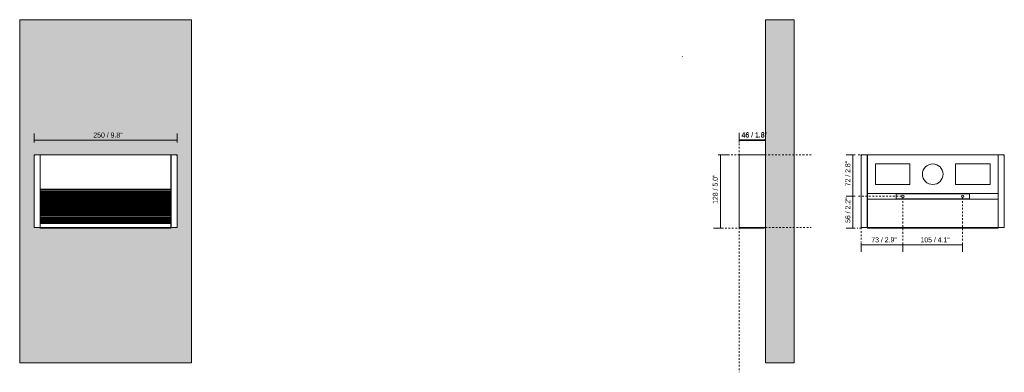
# Model space of a CAD drawing. Header units: millimetres. Extents: x -6729 to -5010, y -16 to 6775.
# Tile 1 of 3: x -6729 to -5010, y -16 to 600. Entities that reach past the tile are written whole.
import ezdxf

# ---------------------------------------------------------------- set-up
doc = ezdxf.new("R2010")
doc.units = ezdxf.units.MM
doc.linetypes.add('Dash', pattern=[6, 3, -3])
doc.layers.add('A-ANNO-DIMS', color=7, linetype='Continuous', lineweight=9, true_color=0x5b5b5b)
for name, color, linetype, lineweight in [('A-ANNO-DIMS-4', 7, 'Continuous', 9), ('A-DETL-GENF', 7, 'Continuous', 9), ('A-WALL', 7, 'Continuous', 9), ('E-LITE-EQPM', 7, 'Continuous', 20)]:
    doc.layers.add(name, color=color, linetype=linetype, lineweight=lineweight)
doc.styles.add('Arial Narrow', font='ARIALN.TTF', dxfattribs={"height": 8.8})
doc.dimstyles.new('FARO_-_2_2mm_Arial_Narrow_mm_Inch_Left', dxfattribs={"dimscale": 304.8, "dimtxt": 9.006193, "dimasz": 0, "dimexe": 0.03937, "dimexo": 0.0625, "dimgap": 0.006562, "dimtad": 1, "dimdec": 0, "dimzin": 0, "dimdsep": 46, "dimtxsty": 'Arial Narrow', "dimblk1": 'NONE', "dimblk2": 'NONE', "dimsah": 1, "dimcen": 0.09, "dimadec": 0, "dimazin": 0, "dimtfac": 1, "dimtdec": 4, "dimtix": 1, "dimtmove": 0, "dimatfit": 3, "dimfxl": 0.013123, "dimfxlon": 1, "dimtvp": 1, "dimtolj": 1, "dimtzin": 0, "dimarcsym": 2})
doc.dimstyles.new('FARO_-_2_2mm_Arial_Narrow_mm_Inch_Right', dxfattribs={"dimscale": 304.8, "dimtxt": 9.006193, "dimasz": 0, "dimexe": 0.03937, "dimexo": 0.0625, "dimgap": 0.006562, "dimtad": 1, "dimdec": 0, "dimzin": 0, "dimdsep": 46, "dimtxsty": 'Arial Narrow', "dimblk1": 'NONE', "dimblk2": 'NONE', "dimsah": 1, "dimcen": 0.09, "dimadec": 0, "dimazin": 0, "dimtfac": 1, "dimtdec": 4, "dimtix": 1, "dimtmove": 0, "dimatfit": 3, "dimfxl": 0.013123, "dimfxlon": 1, "dimtvp": 1, "dimtolj": 1, "dimtzin": 0, "dimarcsym": 2})

# ---------------------------------------------------------------- blocks, each defined once
blk = doc.blocks.new('70908 - 70908 GRADA-2 LED Dark grey wall lamp-519969-Alzado_PDF')
at = {"layer": 'E-LITE-EQPM'}
for p, q in [((-6694, 363.6), (-6704.5, 363.6)), ((-6704.5, 363.6), (-6704.5, 236.6)), ((-6694, 363.6), (-6694, 362.6)), ((-6694, 362.6), (-6694, 236.6)), ((-6465.5, 363.6), (-6693.5, 363.6)), ((-6693.5, 362.6), (-6693.5, 363.6)), ((-6693.5, 304), (-6693.5, 362.6)), ((-6465.5, 363.6), (-6465.5, 362.6)), ((-6465, 363.1), (-6465.5, 363.1)), ((-6465.5, 362.6), (-6465.5, 304)), ((-6454.5, 363.6), (-6465, 363.6)), ((-6465, 362.6), (-6465, 363.6)), ((-6465, 236.6), (-6465, 362.6)), ((-6454.5, 236.6), (-6454.5, 363.6)), ((-6693.5, 302.5), (-6693.5, 304)), ((-6465.5, 304), (-6693.5, 304)), ((-6693.5, 300.4), (-6693.5, 302.5)), ((-6693.5, 302.5), (-6465.5, 302.5)), ((-6693.5, 299.9), (-6693.5, 300.4)), ((-6693.5, 300.4), (-6465.5, 300.4)), ((-6693.5, 299.8), (-6693.5, 299.9)), ((-6693.5, 299.9), (-6465.5, 299.9)), ((-6693.5, 298), (-6693.5, 299.8)), ((-6693.5, 299.8), (-6465.5, 299.8)), ((-6693.5, 297.6), (-6693.5, 298)), ((-6693.5, 298), (-6465.5, 298)), ((-6693.5, 297.4), (-6693.5, 297.6)), ((-6693.5, 297.6), (-6465.5, 297.6)), ((-6693.5, 295.6), (-6693.5, 297.4)), ((-6693.5, 297.4), (-6465.5, 297.4)), ((-6693.5, 295.2), (-6693.5, 295.6)), ((-6693.5, 295.6), (-6465.5, 295.6)), ((-6693.5, 295), (-6693.5, 295.2)), ((-6693.5, 295.2), (-6465.5, 295.2)), ((-6693.5, 293.3), (-6693.5, 295)), ((-6693.5, 295), (-6465.5, 295)), ((-6693.5, 292.8), (-6693.5, 293.3)), ((-6693.5, 293.3), (-6465.5, 293.3)), ((-6693.5, 292.6), (-6693.5, 292.8)), ((-6693.5, 292.8), (-6465.5, 292.8)), ((-6693.5, 290.9), (-6693.5, 292.6)), ((-6693.5, 292.6), (-6465.5, 292.6)), ((-6465.5, 304), (-6465.5, 303.5)), ((-6465.5, 244.5), (-6465.5, 303.5)), ((-6693.5, 290.4), (-6693.5, 290.9)), ((-6693.5, 290.9), (-6465.5, 290.9)), ((-6693.5, 290.2), (-6693.5, 290.4)), ((-6693.5, 290.4), (-6465.5, 290.4)), ((-6693.5, 288.5), (-6693.5, 290.2)), ((-6693.5, 290.2), (-6465.5, 290.2)), ((-6693.5, 288), (-6693.5, 288.5)), ((-6693.5, 288.5), (-6465.5, 288.5)), ((-6693.5, 287.9), (-6693.5, 288)), ((-6693.5, 288), (-6465.5, 288)), ((-6693.5, 286.1), (-6693.5, 287.9)), ((-6693.5, 287.9), (-6465.5, 287.9)), ((-6693.5, 285.6), (-6693.5, 286.1)), ((-6693.5, 286.1), (-6465.5, 286.1)), ((-6693.5, 285.5), (-6693.5, 285.6)), ((-6693.5, 285.6), (-6465.5, 285.6)), ((-6693.5, 283.7), (-6693.5, 285.5)), ((-6693.5, 285.5), (-6465.5, 285.5)), ((-6693.5, 283.3), (-6693.5, 283.7)), ((-6693.5, 283.7), (-6465.5, 283.7)), ((-6693.5, 283.1), (-6693.5, 283.3)), ((-6693.5, 283.3), (-6465.5, 283.3)), ((-6693.5, 281.4), (-6693.5, 283.1)), ((-6693.5, 283.1), (-6465.5, 283.1)), ((-6693.5, 280.9), (-6693.5, 281.4)), ((-6693.5, 281.4), (-6465.5, 281.4)), ((-6693.5, 280.7), (-6693.5, 280.9)), ((-6693.5, 280.9), (-6465.5, 280.9)), ((-6693.5, 279), (-6693.5, 280.7)), ((-6693.5, 280.7), (-6465.5, 280.7)), ((-6693.5, 278.5), (-6693.5, 279)), ((-6693.5, 279), (-6465.5, 279)), ((-6693.5, 278.3), (-6693.5, 278.5)), ((-6693.5, 278.5), (-6465.5, 278.5)), ((-6693.5, 276.6), (-6693.5, 278.3)), ((-6693.5, 278.3), (-6465.5, 278.3)), ((-6693.5, 276.1), (-6693.5, 276.6)), ((-6693.5, 276.6), (-6465.5, 276.6)), ((-6693.5, 275.9), (-6693.5, 276.1)), ((-6693.5, 276.1), (-6465.5, 276.1)), ((-6693.5, 274.2), (-6693.5, 275.9)), ((-6693.5, 275.9), (-6465.5, 275.9)), ((-6693.5, 273.7), (-6693.5, 274.2)), ((-6693.5, 274.2), (-6465.5, 274.2)), ((-6693.5, 273.6), (-6693.5, 273.7)), ((-6693.5, 273.7), (-6465.5, 273.7)), ((-6693.5, 271.8), (-6693.5, 273.6)), ((-6693.5, 273.6), (-6465.5, 273.6)), ((-6693.5, 271.4), (-6693.5, 271.8)), ((-6693.5, 271.8), (-6465.5, 271.8)), ((-6693.5, 271.2), (-6693.5, 271.4)), ((-6693.5, 271.4), (-6465.5, 271.4)), ((-6693.5, 269.4), (-6693.5, 271.2)), ((-6693.5, 271.2), (-6465.5, 271.2)), ((-6693.5, 269), (-6693.5, 269.4)), ((-6693.5, 269.4), (-6465.5, 269.4)), ((-6693.5, 268.8), (-6693.5, 269)), ((-6693.5, 269), (-6465.5, 269)), ((-6693.5, 267.1), (-6693.5, 268.8)), ((-6693.5, 268.8), (-6465.5, 268.8)), ((-6693.5, 266.6), (-6693.5, 267.1)), ((-6693.5, 267.1), (-6465.5, 267.1)), ((-6693.5, 266.4), (-6693.5, 266.6)), ((-6693.5, 266.6), (-6465.5, 266.6)), ((-6693.5, 264.7), (-6693.5, 266.4)), ((-6693.5, 266.4), (-6465.5, 266.4)), ((-6693.5, 264.2), (-6693.5, 264.7)), ((-6693.5, 264.7), (-6465.5, 264.7)), ((-6693.5, 264), (-6693.5, 264.2)), ((-6693.5, 264.2), (-6465.5, 264.2)), ((-6693.5, 262.3), (-6693.5, 264)), ((-6693.5, 264), (-6465.5, 264)), ((-6693.5, 261.8), (-6693.5, 262.3)), ((-6693.5, 262.3), (-6465.5, 262.3)), ((-6693.5, 261.6), (-6693.5, 261.8)), ((-6693.5, 261.8), (-6465.5, 261.8)), ((-6693.5, 259.9), (-6693.5, 261.6)), ((-6693.5, 261.6), (-6465.5, 261.6)), ((-6693.5, 259.4), (-6693.5, 259.9)), ((-6693.5, 259.9), (-6465.5, 259.9)), ((-6693.5, 259.3), (-6693.5, 259.4)), ((-6693.5, 259.4), (-6465.5, 259.4)), ((-6693.5, 257.5), (-6693.5, 259.3)), ((-6693.5, 259.3), (-6465.5, 259.3)), ((-6693.5, 257.1), (-6693.5, 257.5)), ((-6693.5, 257.5), (-6465.5, 257.5)), ((-6693.5, 256.9), (-6693.5, 257.1)), ((-6693.5, 257.1), (-6465.5, 257.1)), ((-6693.5, 255.1), (-6693.5, 256.9)), ((-6693.5, 256.9), (-6465.5, 256.9)), ((-6693.5, 254.7), (-6693.5, 255.1)), ((-6693.5, 255.1), (-6465.5, 255.1)), ((-6693.5, 254.5), (-6693.5, 254.7)), ((-6693.5, 254.7), (-6465.5, 254.7)), ((-6693.5, 252.8), (-6693.5, 254.5)), ((-6693.5, 254.5), (-6465.5, 254.5)), ((-6693.5, 252.3), (-6693.5, 252.8)), ((-6693.5, 252.8), (-6465.5, 252.8)), ((-6693.5, 252.1), (-6693.5, 252.3)), ((-6693.5, 252.3), (-6465.5, 252.3)), ((-6693.5, 250.4), (-6693.5, 252.1)), ((-6693.5, 252.1), (-6465.5, 252.1)), ((-6693.5, 249.9), (-6693.5, 250.4)), ((-6693.5, 250.4), (-6465.5, 250.4)), ((-6693.5, 249.7), (-6693.5, 249.9)), ((-6693.5, 249.9), (-6465.5, 249.9)), ((-6693.5, 248), (-6693.5, 249.7)), ((-6693.5, 249.7), (-6465.5, 249.7)), ((-6693.5, 247.5), (-6693.5, 248)), ((-6693.5, 248), (-6465.5, 248)), ((-6693.5, 247.4), (-6693.5, 247.5)), ((-6693.5, 247.5), (-6465.5, 247.5)), ((-6693.5, 245.6), (-6693.5, 247.4)), ((-6693.5, 247.4), (-6465.5, 247.4)), ((-6693.5, 245.1), (-6693.5, 245.6)), ((-6693.5, 245.6), (-6465.5, 245.6)), ((-6693.5, 245), (-6693.5, 245.1)), ((-6693.5, 245.1), (-6465.5, 245.1)), ((-6693.5, 243.8), (-6693.5, 245)), ((-6693.5, 245), (-6465.5, 245)), ((-6693.5, 239.6), (-6693.5, 243.8)), ((-6693.5, 243.8), (-6465.5, 243.8)), ((-6465.5, 244.5), (-6465.5, 243.8)), ((-6465.5, 243.8), (-6465.5, 239.6)), ((-6703.5, 236.6), (-6704.5, 236.6)), ((-6703.5, 236.6), (-6694, 236.6)), ((-6693.5, 236.6), (-6693.5, 239.6)), ((-6693.5, 235.6), (-6693.5, 236.6)), ((-6693.5, 236.6), (-6465.5, 236.6)), ((-6693.5, 235.6), (-6465.5, 235.6)), ((-6465.5, 239.6), (-6465.5, 236.6)), ((-6465, 237.1), (-6465.5, 237.1)), ((-6465.5, 236.6), (-6465.5, 235.6)), ((-6465, 236.6), (-6455.5, 236.6)), ((-6454.5, 236.6), (-6455.5, 236.6))]:
    blk.add_line(p, q, dxfattribs=at)
for points, knots in [([(-6704.5, 363.6), (-6704.5, 363.6), (-6704.5, 363.6), (-6704.4, 363.5), (-6704.3, 363.4), (-6704.2, 363.3), (-6704.1, 363.2), (-6703.9, 363), (-6703.7, 362.8), (-6703.6, 362.6), (-6703.5, 362.6)], [0, 0, 0, 0, 0.083333, 0.208333, 0.291667, 0.416667, 0.541667, 0.666667, 0.833333, 1, 1, 1, 1]), ([(-6455.5, 362.6), (-6455.4, 362.6), (-6455.3, 362.8), (-6455.1, 363), (-6454.9, 363.1), (-6454.8, 363.3), (-6454.7, 363.4), (-6454.6, 363.5), (-6454.5, 363.5), (-6454.5, 363.6), (-6454.5, 363.6)], [0, 0, 0, 0, 0.166667, 0.291667, 0.416667, 0.541667, 0.645833, 0.75, 0.875, 1, 1, 1, 1])]:
    blk.add_open_spline(points, degree=3, knots=knots, dxfattribs=at)
blk = doc.blocks.new('70908 - 70908 GRADA-2 LED Dark grey wall lamp-519969-Lateral_PDF')
at = {"layer": 'E-LITE-EQPM'}
for p, q in [((-3315, 362.6), (-3315, 236.6)), ((-3270, 363.6), (-3314, 363.6)), ((-3314, 236.6), (-3315, 236.6)), ((-3314, 236.6), (-3270, 236.6)), ((-3312.5, 236.6), (-3312.5, 235.6)), ((-3312.5, 235.6), (-3271.5, 235.6)), ((-3271.5, 235.6), (-3271.5, 236.6)), ((-3269, 236.6), (-3270, 236.6))]:
    blk.add_line(p, q, dxfattribs=at)
for centre, radius, start, end in [((-3314, 362.6), 0.992, 120, 124.7532), ((-3269.9, 362.6), 0.981, 55.6032, 60)]:
    blk.add_arc(centre, radius, start, end, dxfattribs=at)
for points, knots in [([(-3315, 362.6), (-3315, 362.6), (-3315, 362.8), (-3314.9, 363), (-3314.8, 363.1), (-3314.7, 363.3), (-3314.6, 363.4), (-3314.4, 363.5), (-3314.2, 363.5), (-3314.1, 363.6), (-3314, 363.6)], [0, 0, 0, 0, 0.166667, 0.291667, 0.416667, 0.541667, 0.645833, 0.75, 0.875, 1, 1, 1, 1]), ([(-3270, 363.6), (-3269.9, 363.6), (-3269.8, 363.6), (-3269.6, 363.5), (-3269.4, 363.4), (-3269.3, 363.3), (-3269.2, 363.2), (-3269, 363), (-3269, 362.8), (-3269, 362.6), (-3269, 362.6)], [0, 0, 0, 0, 0.083333, 0.208333, 0.291667, 0.416667, 0.541667, 0.666667, 0.833333, 1, 1, 1, 1])]:
    blk.add_open_spline(points, degree=3, knots=knots, dxfattribs=at)
blk = doc.blocks.new('70908 - 70908 GRADA-2 LED Dark grey wall lamp-519969-Alzado_PDF Fixing')
at = {"layer": 'E-LITE-EQPM', "color": 253, "lineweight": 9, "true_color": 0xaaaaaa}
for p, q in [((6465, 363.6), (6454.5, 363.6)), ((6454.5, 363.6), (6454.5, 236.6)), ((6465, 363.6), (6465, 362.6)), ((6465.5, 363.1), (6465, 363.1)), ((6465, 362.6), (6465, 236.6)), ((6693.5, 363.6), (6465.5, 363.6)), ((6465.5, 362.6), (6465.5, 363.6)), ((6465.5, 296.2), (6465.5, 362.6)), ((6693.5, 363.6), (6693.5, 362.6)), ((6693.5, 362.6), (6693.5, 296.2)), ((6704.5, 363.6), (6694, 363.6)), ((6694, 362.6), (6694, 363.6)), ((6694, 236.6), (6694, 362.6)), ((6704.5, 236.6), (6704.5, 363.6)), ((6479.5, 347.9), (6539.5, 347.9)), ((6479.5, 311.9), (6479.5, 347.9)), ((6539.5, 347.9), (6539.5, 311.9)), ((6619.5, 311.9), (6619.5, 347.9)), ((6619.5, 347.9), (6679.5, 347.9)), ((6679.5, 347.9), (6679.5, 311.9)), ((6539.5, 311.9), (6479.5, 311.9)), ((6679.5, 311.9), (6619.5, 311.9)), ((6465.5, 296.2), (6693.5, 296.2)), ((6465.5, 296.2), (6465.5, 286.4)), ((6693.5, 296.2), (6693.5, 286.4)), ((6465.5, 236.6), (6465.5, 286.4)), ((6693.5, 286.4), (6465.5, 286.4)), ((6693.5, 286.4), (6693.5, 236.6)), ((6455.5, 236.6), (6454.5, 236.6)), ((6465, 236.6), (6455.5, 236.6)), ((6465.5, 237.1), (6465, 237.1)), ((6465.5, 235.6), (6465.5, 236.6)), ((6693.5, 236.6), (6465.5, 236.6)), ((6693.5, 235.6), (6465.5, 235.6)), ((6693.5, 236.6), (6693.5, 235.6)), ((6703.5, 236.6), (6694, 236.6)), ((6704.5, 236.6), (6703.5, 236.6))]:
    blk.add_line(p, q, dxfattribs=at)
for points, knots in [([(6454.5, 363.6), (6454.5, 363.6), (6454.5, 363.6), (6454.6, 363.5), (6454.6, 363.4), (6454.8, 363.3), (6454.9, 363.2), (6455.1, 363), (6455.3, 362.8), (6455.4, 362.6), (6455.5, 362.6)], [0, 0, 0, 0, 0.083333, 0.208333, 0.291667, 0.416667, 0.541667, 0.666667, 0.833333, 1, 1, 1, 1]), ([(6703.5, 362.6), (6703.6, 362.6), (6703.7, 362.8), (6703.9, 363), (6704, 363.1), (6704.2, 363.3), (6704.3, 363.4), (6704.4, 363.5), (6704.5, 363.5), (6704.5, 363.6), (6704.5, 363.6)], [0, 0, 0, 0, 0.166667, 0.291667, 0.416667, 0.541667, 0.645833, 0.75, 0.875, 1, 1, 1, 1])]:
    blk.add_open_spline(points, degree=3, knots=knots, dxfattribs=at)
blk = doc.blocks.new('DIMBLOCK1-Alzado_PDF')
at = {"layer": 'A-ANNO-DIMS-4', "color": 251, "true_color": 0x5b5b5b, "transparency": 16777216}
for p, q in [((-6704.5, 385.3), (-6704.5, 401.3)), ((-6454.5, 385.3), (-6454.5, 401.3)), ((-6704.5, 389.3), (-6454.5, 389.3)), ((-6704.5, 389.3), (-6704.5, 385.3)), ((-6454.5, 389.3), (-6454.5, 385.3))]:
    blk.add_line(p, q, dxfattribs=at)
at = {"layer": 'A-ANNO-DIMS-4', "color": 0, "transparency": 16777216, "insert": (-6600.9, 402.7), "char_height": 8.8, "width": 51.464, "attachment_point": 1, "line_spacing_factor": 0.974696, "style": 'Arial Narrow'}
blk.add_mtext('250 / 9.8"', dxfattribs=at)
blk = doc.blocks.new('_None')
blk = doc.blocks.new('DIMBLOCK3-Lateral_PDF')
at = {"layer": 'A-ANNO-DIMS-4', "color": 251, "true_color": 0x5b5b5b, "transparency": 16777216}
for p, q in [((-5473.1, 386), (-5473.1, 402)), ((-5427.1, 389.7), (-5427.1, 402)), ((-5473.1, 390), (-5427.1, 390)), ((-5473.1, 390), (-5473.1, 386)), ((-5427.1, 390), (-5427.1, 386))]:
    blk.add_line(p, q, dxfattribs=at)
at = {"layer": 'A-ANNO-DIMS-4', "color": 0, "transparency": 16777216, "insert": (-5468.8, 403.4), "char_height": 8.8, "width": 44.774, "attachment_point": 1, "line_spacing_factor": 0.974696, "style": 'Arial Narrow'}
blk.add_mtext('46 / 1.8"', dxfattribs=at)
blk = doc.blocks.new('DIMBLOCK4-Lateral_PDF')
at = {"layer": 'A-ANNO-DIMS-4', "color": 251, "true_color": 0x5b5b5b, "transparency": 16777216}
for p, q in [((-5505.8, 363.6), (-5509.8, 363.6)), ((-5506, 363.6), (-5493.8, 363.6)), ((-5505.8, 363.6), (-5505.8, 235.6)), ((-5501.8, 235.6), (-5517.8, 235.6)), ((-5505.8, 235.6), (-5501.8, 235.6))]:
    blk.add_line(p, q, dxfattribs=at)
at = {"layer": 'A-ANNO-DIMS-4', "color": 0, "transparency": 16777216, "insert": (-5519.1, 278.1), "char_height": 8.8, "width": 51.464, "attachment_point": 1, "rotation": 90, "line_spacing_factor": 0.974696, "style": 'Arial Narrow'}
blk.add_mtext('128 / 5.0"', dxfattribs=at)
blk = doc.blocks.new('DIMBLOCK5-Lateral_PDF')
at = {"layer": 'A-ANNO-DIMS-4', "color": 251, "true_color": 0x5b5b5b, "transparency": 16777216}
for p, q in [((-5473.1, 385.1), (-5473.1, 401.1)), ((-5427.1, 389.1), (-5473.1, 389.1)), ((-5473.1, 389.1), (-5473.1, 385.1)), ((-5427.1, 389.1), (-5427.1, 393.1)), ((-5427.1, 389.4), (-5427.1, 377.1))]:
    blk.add_line(p, q, dxfattribs=at)
at = {"layer": 'A-ANNO-DIMS-4', "color": 0, "transparency": 16777216, "insert": (-5468.8, 402.5), "char_height": 8.8, "width": 44.774, "attachment_point": 1, "line_spacing_factor": 0.974696, "style": 'Arial Narrow'}
blk.add_mtext('46 / 1.8"', dxfattribs=at)
blk = doc.blocks.new('DIMBLOCK6-Alzado_PDF Fixing')
at = {"layer": 'A-ANNO-DIMS-4', "color": 251, "true_color": 0x5b5b5b, "transparency": 16777216}
for p, q in [((-5270.3, 363.6), (-5286.3, 363.6)), ((-5274.3, 363.6), (-5274.3, 291.3)), ((-5274.3, 363.6), (-5270.3, 363.6)), ((-5270.3, 291.3), (-5286.3, 291.3)), ((-5274.3, 291.3), (-5270.3, 291.3))]:
    blk.add_line(p, q, dxfattribs=at)
at = {"layer": 'A-ANNO-DIMS-4', "color": 0, "transparency": 16777216, "insert": (-5287.7, 308.8), "char_height": 8.8, "width": 44.774, "attachment_point": 1, "rotation": 90, "line_spacing_factor": 0.974696, "style": 'Arial Narrow'}
blk.add_mtext('72 / 2.8"', dxfattribs=at)
blk = doc.blocks.new('DIMBLOCK7-Alzado_PDF Fixing')
at = {"layer": 'A-ANNO-DIMS-4', "color": 251, "true_color": 0x5b5b5b, "transparency": 16777216}
for p, q in [((-5270.3, 291.3), (-5286.3, 291.3)), ((-5274.3, 291.3), (-5274.3, 235.6)), ((-5274.3, 291.3), (-5270.3, 291.3)), ((-5270.3, 235.6), (-5286.3, 235.6)), ((-5274.3, 235.6), (-5270.3, 235.6))]:
    blk.add_line(p, q, dxfattribs=at)
at = {"layer": 'A-ANNO-DIMS-4', "color": 0, "transparency": 16777216, "insert": (-5287.7, 244.8), "char_height": 8.8, "width": 44.774, "attachment_point": 1, "rotation": 90, "line_spacing_factor": 0.974696, "style": 'Arial Narrow'}
blk.add_mtext('56 / 2.2"', dxfattribs=at)
blk = doc.blocks.new('DIMBLOCK8-Alzado_PDF Fixing')
at = {"layer": 'A-ANNO-DIMS-4', "color": 251, "true_color": 0x5b5b5b, "transparency": 16777216}
for p, q in [((-5259.9, 210.4), (-5259.9, 194.4)), ((-5259.9, 206.4), (-5259.9, 210.4)), ((-5259.9, 206.4), (-5187.2, 206.4)), ((-5187.2, 210.4), (-5187.2, 194.4)), ((-5187.2, 206.4), (-5187.2, 210.4))]:
    blk.add_line(p, q, dxfattribs=at)
at = {"layer": 'A-ANNO-DIMS-4', "color": 0, "transparency": 16777216, "insert": (-5242.2, 219.7), "char_height": 8.8, "width": 44.774, "attachment_point": 1, "line_spacing_factor": 0.974696, "style": 'Arial Narrow'}
blk.add_mtext('73 / 2.9"', dxfattribs=at)
blk = doc.blocks.new('DIMBLOCK9-Alzado_PDF Fixing')
at = {"layer": 'A-ANNO-DIMS-4', "color": 251, "true_color": 0x5b5b5b, "transparency": 16777216}
for p, q in [((-5187.2, 210.4), (-5187.2, 194.4)), ((-5187.2, 206.4), (-5187.2, 210.4)), ((-5187.2, 206.4), (-5082.7, 206.4)), ((-5082.7, 210.4), (-5082.7, 194.4)), ((-5082.7, 206.4), (-5082.7, 210.4))]:
    blk.add_line(p, q, dxfattribs=at)
at = {"layer": 'A-ANNO-DIMS-4', "color": 0, "transparency": 16777216, "insert": (-5156.4, 219.7), "char_height": 8.8, "width": 51.464, "attachment_point": 1, "line_spacing_factor": 0.974696, "style": 'Arial Narrow'}
blk.add_mtext('105 / 4.1"', dxfattribs=at)

msp = doc.modelspace()

# ---------------------------------------------------------------- hatches: boundary and pattern name
at = {"layer": 'A-DETL-GENF', "true_color": 0xc0c0c0}
h = msp.add_hatch(color=9, dxfattribs=at)
h.paths.add_polyline_path([(-5187.2, 289), (-5186.6, 289.1), (-5186.1, 289.3), (-5185.6, 289.7), (-5185.2, 290.2), (-5185, 290.7), (-5184.9, 291.3), (-5185, 291.9), (-5185.2, 292.4), (-5185.6, 292.9), (-5186.1, 293.2), (-5186.6, 293.5), (-5187.2, 293.5), (-5187.8, 293.5), (-5188.3, 293.2), (-5188.8, 292.9), (-5189.1, 292.4), (-5189.4, 291.9), (-5189.4, 291.2), (-5189.4, 290.7), (-5189.1, 290.2), (-5188.8, 289.7), (-5188.3, 289.3), (-5187.8, 289.1)])
h.paths.add_polyline_path([(-5082.7, 289), (-5082.1, 289.1), (-5081.6, 289.3), (-5081.1, 289.7), (-5080.7, 290.2), (-5080.5, 290.7), (-5080.4, 291.3), (-5080.5, 291.9), (-5080.7, 292.4), (-5081.1, 292.9), (-5081.6, 293.2), (-5082.1, 293.5), (-5082.7, 293.5), (-5083.3, 293.5), (-5083.8, 293.2), (-5084.3, 292.9), (-5084.6, 292.4), (-5084.9, 291.9), (-5084.9, 291.3), (-5084.9, 290.7), (-5084.6, 290.2), (-5084.2, 289.7), (-5083.8, 289.3), (-5083.3, 289.1), (-5082.9, 289.1)])
at = {"layer": 'A-WALL', "true_color": 0xf7f7f7}
h = msp.add_hatch(color=7, dxfattribs=at)
h.paths.add_polyline_path([(-6729.5, 0), (-6429.5, 0), (-6429.5, 600), (-6729.5, 600), (-6729.5, 143)])
h.paths.add_polyline_path([(-6535.1, 235.6), (-6693.5, 235.6), (-6693.5, 363.6), (-6465.5, 363.5), (-6465.5, 363), (-6465, 363.1), (-6465, 363.6), (-6454.5, 363.5), (-6454.5, 236.6), (-6465, 236.6), (-6465, 237.1), (-6465.5, 237.1), (-6465.5, 235.6), (-6490.1, 235.6)])
h.paths.add_polyline_path([(-6703.7, 236.6), (-6704.5, 236.6), (-6704.5, 363.6), (-6694, 363.5), (-6694, 236.6), (-6703.5, 236.6)])
for points in [[(-5377.1, 0), (-5377.1, 600), (-5427.1, 600), (-5427.1, 0)], [(-5427.1, 0), (-5377.1, 0), (-5377.1, 600), (-5427.1, 600), (-5427.1, 142)]]:
    msp.add_hatch(color=7, dxfattribs=at).paths.add_polyline_path(points)

# ---------------------------------------------------------------- linework, layer by layer
at = {"layer": 'A-ANNO-DIMS', "color": 254, "linetype": 'Dash', "true_color": 0xd2d2d2}
for p, q in [((-5473.1, 362.6), (-5473.1, 385.6)), ((-5472.1, 363.6), (-5506.1, 363.6)), ((-5428.1, 363.6), (-5347.2, 363.6)), ((-5255.9, 363.6), (-5266.9, 363.6)), ((-5189.4, 291.3), (-5266.9, 291.3)), ((-5187.2, 289), (-5187.2, 211.6)), ((-5082.7, 289), (-5082.7, 211.6)), ((-5470.6, 235.6), (-5503.6, 235.6)), ((-5473.1, 236.6), (-5473.1, -16.3)), ((-5427.1, 236.6), (-5347.2, 236.6)), ((-5259.9, 235.6), (-5266.9, 235.6)), ((-5259.9, 236.6), (-5259.9, 211.6))]:
    msp.add_line(p, q, dxfattribs=at)
at = {"layer": 'A-WALL', "color": 253, "true_color": 0xaaaaaa}
for p, q in [((-6429.5, 600), (-6729.5, 600)), ((-6729.5, 600), (-6729.5, 0)), ((-6429.5, 0), (-6429.5, 600)), ((-5427.1, 0), (-5427.1, 600)), ((-5377.1, 600), (-5427.1, 600)), ((-5377.1, 600), (-5377.1, 0)), ((-6729.5, 0), (-6429.5, 0)), ((-5377.1, 0), (-5427.1, 0))]:
    msp.add_line(p, q, dxfattribs=at)
at = {"layer": 'E-LITE-EQPM'}
for p, q in [((-5572.1, 535.5), (-5571.3, 535.5)), ((-6704.5, 363.6), (-6698.5, 363.6)), ((-6704.5, 363.6), (-6704.5, 347.6)), ((-6454.5, 363.6), (-6511.1, 363.6)), ((-6454.5, 363.6), (-6460.5, 363.6)), ((-6454.5, 363.6), (-6454.5, 338.6)), ((-6454.5, 363.6), (-6454.5, 347.6)), ((-5070.9, 295.9), (-5198.9, 295.9)), ((-5198.9, 295.9), (-5198.9, 286.7)), ((-5070.9, 286.7), (-5070.9, 295.9)), ((-5198.9, 286.7), (-5070.9, 286.7)), ((-6704.5, 236.6), (-6704.5, 266.6)), ((-6454.5, 236.6), (-6454.5, 266.6)), ((-6454.5, 236.6), (-6454.5, 248.6)), ((-6704.5, 236.6), (-6695.5, 236.6)), ((-6511.5, 236.6), (-6454.5, 236.6)), ((-6454.5, 236.6), (-6463.5, 236.6))]:
    msp.add_line(p, q, dxfattribs=at)
for centre, radius, start, end in [((-5134.9, 329.9), 18, 0, 180), ((-5134.9, 329.9), 18, 180, 360), ((-5187.2, 291.3), 2.25, 360, 180), ((-5082.7, 291.3), 2.25, 360, 180), ((-5187.2, 291.3), 2.25, 180, 0), ((-5082.7, 291.3), 2.25, 180, 0)]:
    msp.add_arc(centre, radius, start, end, dxfattribs=at)

# ---------------------------------------------------------------- block references
for name, p in [('70908 - 70908 GRADA-2 LED Dark grey wall lamp-519969-Alzado_PDF', (0, 0)), ('70908 - 70908 GRADA-2 LED Dark grey wall lamp-519969-Lateral_PDF', (-2158.1, 0))]:
    msp.add_blockref(name, p, dxfattribs=at)
at = {"layer": 'E-LITE-EQPM', "color": 253, "lineweight": 9, "true_color": 0xaaaaaa}
msp.add_blockref('70908 - 70908 GRADA-2 LED Dark grey wall lamp-519969-Alzado_PDF Fixing', (-11714.4, 0), dxfattribs=at)

# ---------------------------------------------------------------- dimensions: what is measured, and where the dimension line sits
at = {"layer": 'A-ANNO-DIMS'}
for base, p1, p2, dimstyle, override, picture, middle in [((-6454.5, 389.3), (-6704.5, 385.3), (-6454.5, 385.3), 'FARO_-_2_2mm_Arial_Narrow_mm_Inch_Right', {"dimpost": '<>', "dimfxl": 250.000594}, 'DIMBLOCK1-Alzado_PDF', (-6579.5, 397)), ((-5427.1, 390), (-5473.1, 386), (-5427.1, 386), 'FARO_-_2_2mm_Arial_Narrow_mm_Inch_Right', {"dimpost": '<>', "dimfxl": 46.01103}, 'DIMBLOCK3-Lateral_PDF', (-5450.1, 397.7)), ((-5473.1, 389.1), (-5427.1, 393.1), (-5473.1, 385.1), 'FARO_-_2_2mm_Arial_Narrow_mm_Inch_Left', {"dimpost": '<>', "dimfxl": 46.701337}, 'DIMBLOCK5-Lateral_PDF', (-5450.1, 396.8)), ((-5187.2, 206.4), (-5259.9, 210.4), (-5187.2, 210.4), 'FARO_-_2_2mm_Arial_Narrow_mm_Inch_Right', {"dimpost": '<>', "dimfxl": 72.75}, 'DIMBLOCK8-Alzado_PDF Fixing', (-5223.6, 214.1)), ((-5082.6862772, 206.3609511), (-5187.1862772, 210.3609511), (-5082.6862772, 210.3609511), 'FARO_-_2_2mm_Arial_Narrow_mm_Inch_Right', {"dimpost": '<>', "dimfxl": 104.5}, 'DIMBLOCK9-Alzado_PDF Fixing', (-5134.9362772, 214.0575405))]:
    dim = msp.add_linear_dim(base=base, p1=p1, p2=p2, dimstyle=dimstyle, override=override, dxfattribs=at)
    dim.commit()
    dim.dimension.update_dxf_attribs({"geometry": picture, "text_midpoint": middle})
for base, p1, p2, override, picture, middle in [((-5505.8, 235.6), (-5509.8, 363.6), (-5501.8, 235.6), {"dimpost": '<>', "dimfxl": 128.249756}, 'DIMBLOCK4-Lateral_PDF', (-5513.5, 299.6)), ((-5274.3, 291.3), (-5270.3, 363.6), (-5270.3, 291.3), {"dimpost": '<>', "dimfxl": 72.277875}, 'DIMBLOCK6-Alzado_PDF Fixing', (-5282, 327.4)), ((-5274.3, 235.6), (-5270.3, 291.3), (-5270.3, 235.6), {"dimpost": '<>', "dimfxl": 55.722125}, 'DIMBLOCK7-Alzado_PDF Fixing', (-5282, 263.4))]:
    dim = msp.add_linear_dim(base=base, p1=p1, p2=p2, angle=90, dimstyle='FARO_-_2_2mm_Arial_Narrow_mm_Inch_Left', override=override, dxfattribs=at)
    dim.commit()
    dim.dimension.update_dxf_attribs({"geometry": picture, "text_midpoint": middle})

doc.saveas('drawing.dxf')
